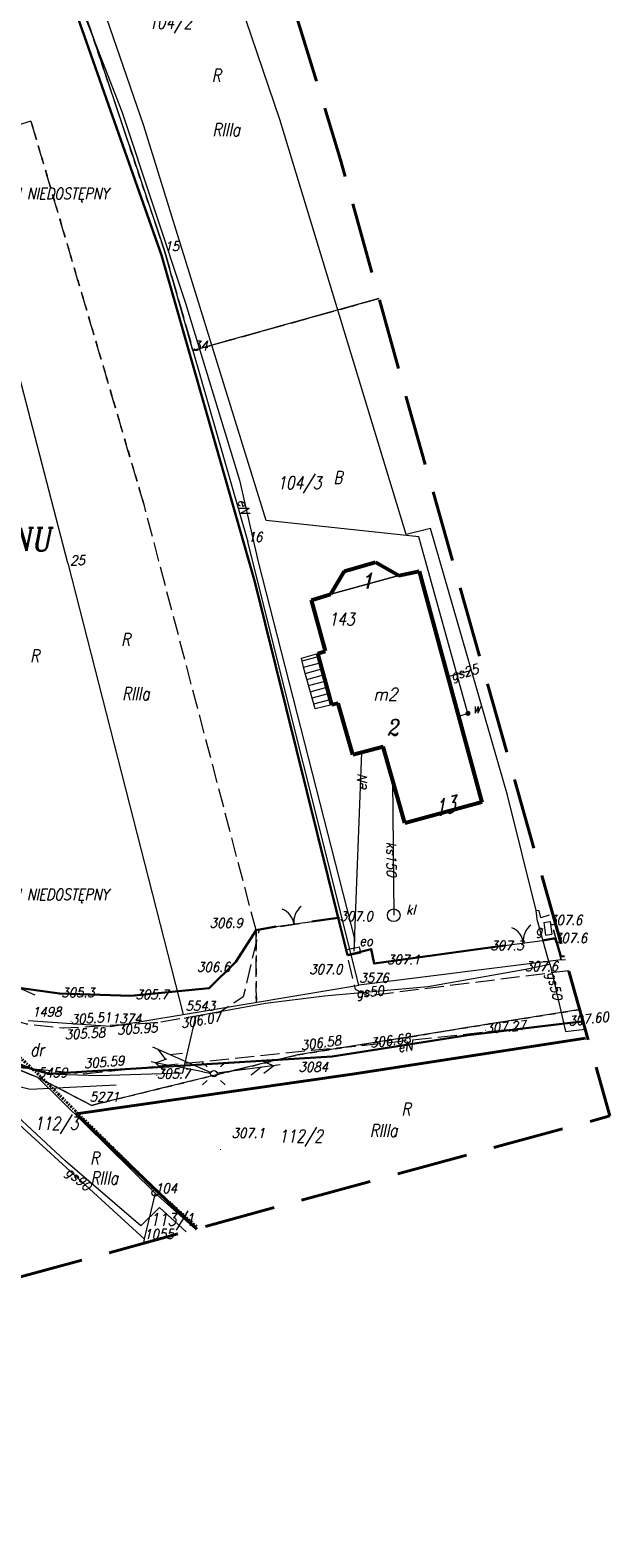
# Model space of a CAD drawing. Extents: x 779 to 3668, y -1329 to 9570.
# Tile 81 of 106: x 2245 to 2290, y -392 to -273. Entities that reach past the tile are written whole.
import ezdxf

# ---------------------------------------------------------------- set-up
doc = ezdxf.new("R2010")
doc.units = 0
for name, pattern in [('0.5_0.5', [1, 0.5, -0.5]), ('1.5_0.5', [2, 1.5, -0.5]), ('CIĄGłA', [0]), ('DGN Style 3', [7.83309, 5.595065, -2.238026]), ('DGN Style 4', [0.3202, 0.16, -0.08, 0.0002, -0.08])]:
    doc.linetypes.add(name, pattern=pattern)
for name, color, linetype, lineweight in [('202-punkt graniczny', 7, 'Continuous', 0), ('202-punkt graniczny-Atr103', 7, 'Continuous', 0), ('203-punkt graniczny', 7, 'Continuous', 0), ('203-punkt graniczny-Atr103', 7, 'Continuous', 0), ('209-oznaczenie konturu klasyfikacyjnego', 7, 'Continuous', 0), ('210-oznaczenie konturu użytku gruntowego', 7, 'Continuous', 0), ('211-numer działki ewidencyjnej', 7, 'Continuous', 0), ('217-kontur klasyfikacyjny', 7, 'Continuous', 0), ('218-kontur użytku gruntowego', 7, 'Continuous', 0), ('219-działka ewidencyjna', 7, 'Continuous', 0), ('238-Punkt adresowy budynku', 7, 'Continuous', 0), ('312-budynek ewidencyjny', 7, 'Continuous', 0), ('312-oznaczenie budynku ewidencyjnego', 7, 'Continuous', 0), ('312-oznaczenie budynku ewidencyjnego-Atr117', 7, 'Continuous', 0), ('320-blok - kondygnacja nadziemna', 7, 'Continuous', 0), ('320-blok - kondygnacja nadziemna-Atr25', 7, 'Continuous', 0), ('352-schody', 7, 'Continuous', 0), ('brama (linia)', 7, 'Continuous', 0), ('brama (linia) - symbol', 7, 'Continuous', 0), ('jezdnia (powierzchnia)', 7, 'Continuous', 0), ('kanał technologiczny (linia)', 7, 'Continuous', 0), ('KTOK05_01', 7, 'Continuous', 0), ('latarnia (punkt)', 7, 'Continuous', 0), ('MPZP', 7, 'Continuous', 0), ('ogrodzenie trwałe (linia)', 7, 'Continuous', 0), ('osadnik kanalizacji lokalnej (dół Chambeau) (punkt)-SK', 7, 'Continuous', 0), ('osadnik kanalizacji lokalnej (dół Chambeau) (punkt)-SK-Atr17', 7, 'Continuous', 0), ('przewód elektroenergetyczny (linia)-SEPOD', 7, 'Continuous', 0), ('przewód elektroenergetyczny (linia)-SEPOD-Atr1', 7, 'Continuous', 0), ('przewód elektroenergetyczny niskiego napięcia (linia)-SEPOW - symbol', 7, 'Continuous', 0), ('przewód gazowy (linia)-SG', 7, 'Continuous', 0), ('przewód gazowy (linia)-SG-Atr1', 7, 'Continuous', 0), ('przewód kanalizacyjny (linia)-SK', 7, 'Continuous', 0), ('przewód kanalizacyjny (linia)-SK-Atr1', 7, 'Continuous', 0), ('przewód wodociągowy (linia)-SW', 7, 'Continuous', 0), ('PTRW02_01', 7, 'Continuous', 0), ('punkt wysokościowy naturalny', 7, 'Continuous', 0), ('punkt wysokościowy naturalny-Atr2', 7, 'Continuous', 0), ('punkt wysokościowy sztuczny', 7, 'Continuous', 0), ('punkt wysokościowy sztuczny-Atr2', 7, 'Continuous', 0), ('RTPW02', 7, 'Continuous', 0), ('rura ochronna - przewód elektroenergetyczny (linia)-SE', 7, 'Continuous', 0), ('rów melioracyjny  przydrożny (linia)', 7, 'Continuous', 0), ('SUPE04', 7, 'Continuous', 0), ('SUPT01', 7, 'Continuous', 0), ('szafa elektroenergetyczna (punkt)-SE', 7, 'Continuous', 0), ('szafa elektroenergetyczna (punkt)-SE-Atr17', 7, 'Continuous', 0), ('szafa gazowa (punkt)-SG', 7, 'Continuous', 0), ('szafa gazowa (punkt)-SG-Atr17', 7, 'Continuous', 0), ('Zakres', 7, 'Continuous', 0), ('zasuwa - siec wodociągowa (punkt)-SW', 7, 'Continuous', 0), ('zasuwa - siec wodociągowa (punkt)-SW-Atr17', 7, 'Continuous', 0)]:
    doc.layers.add(name, color=color, linetype=linetype, lineweight=lineweight)
doc.styles.get("Standard").update_dxf_attribs({"font": 'arial.ttf'})
doc.styles.add('Style-ITALIC_1250', font='ITALIC_1250.shx')
doc.linetypes.add('902-500', pattern='A,3.75,[24,dgnlstyle-geo-mz.shx,S=0.002786,R=0,X=0,Y=0],3.75', length=7.5)
doc.linetypes.add('KTOK05_01-500', pattern='A,3.75,[13,dgnlstyle-rozp_2013.shx,S=0.002778,R=0,X=0,Y=0],3.75', length=7.5)

# ---------------------------------------------------------------- blocks, each defined once
blk = doc.blocks.new('203')
at = {"linetype": 'Continuous', "lineweight": -2, "ltscale": 10}
h = blk.add_hatch(color=0, dxfattribs=at)
edge = h.paths.add_edge_path()
edge.add_arc((0, 0), 0.45, 0, 360)
blk = doc.blocks.new('202')
at = {"color": 0, "linetype": 'Continuous', "lineweight": -2, "ltscale": 10}
blk.add_circle((0, 0), 2.5, dxfattribs=at)
blk = doc.blocks.new('US25_2')
at = {"linetype": 'Continuous', "lineweight": -2, "ltscale": 10}
h = blk.add_hatch(color=0, dxfattribs=at)
edge = h.paths.add_edge_path()
edge.add_arc((0, 0), 2, 0, 360)
blk = doc.blocks.new('PW01')
at = {"linetype": 'Continuous', "lineweight": 13, "ltscale": 10}
h = blk.add_hatch(color=0, dxfattribs=at)
edge = h.paths.add_edge_path()
edge.add_arc((0, 0), 0.45, 0, 360)
blk = doc.blocks.new('OK02')
at = {"color": 0, "linetype": 'Continuous', "lineweight": -2, "ltscale": 10}
for centre, start, end in [((-15, 0), 0, 60), ((15, 0), 120, 180)]:
    blk.add_arc(centre, 15, start, end, dxfattribs=at)
blk = doc.blocks.new('US20')
at = {"color": 0, "linetype": 'Continuous', "lineweight": 13, "ltscale": 10}
for p, q in [((-5, -2.5), (-5, 2.5)), ((-5, 2.5), (5, 2.5)), ((5, -2.5), (5, 2.5)), ((-5, -2.5), (5, -2.5))]:
    blk.add_line(p, q, dxfattribs=at)
blk = doc.blocks.new('PW02')
at = {"linetype": 'Continuous', "lineweight": 13, "ltscale": 10}
h = blk.add_hatch(color=0, dxfattribs=at)
edge = h.paths.add_edge_path()
edge.add_arc((0, 0), 0.45, 0, 360)
blk = doc.blocks.new('SM01')
at = {"color": 0, "linetype": 'Continuous', "lineweight": 13, "ltscale": 10}
for p, q in [((-5.3, 5.31), (-8.83, 8.84)), ((5.31, 5.31), (8.84, 8.84)), ((-5.3, -5.3), (-8.83, -8.83)), ((5.31, -5.3), (8.84, -8.83))]:
    blk.add_line(p, q, dxfattribs=at)
blk.add_circle((0, 0), 2.5, dxfattribs=at)
blk = doc.blocks.new('US18')
at = {"color": 0, "linetype": 'Continuous', "lineweight": 13, "ltscale": 10}
for p, q in [((-5, -2.5), (-5, 2.5)), ((-5, 2.5), (5, 2.5)), ((5, -2.5), (5, 2.5)), ((-5, -2.5), (5, -2.5))]:
    blk.add_line(p, q, dxfattribs=at)
blk = doc.blocks.new('PE04')
at = {"color": 0, "linetype": 'Continuous', "lineweight": 13, "ltscale": 10}
for p, q in [((6.5, 0), (0, 0)), ((6.5, 0), (16.5, 0)), ((16.5, 0), (26.5, 0)), ((26.5, 0), (36.5, 0)), ((36.5, 0), (46.5, 0)), ((46.5, 0), (37.84, 5)), ((46.5, 0), (37.84, -5)), ((46.5, 0), (50, 0))]:
    blk.add_line(p, q, dxfattribs=at)
blk = doc.blocks.new('RTPW02')
at = {"layer": 'RTPW02', "linetype": 'Continuous', "lineweight": 13}
h = blk.add_hatch(color=7, dxfattribs=at)
edge = h.paths.add_edge_path()
edge.add_arc((0, 0), 0.045, 0, 360)
blk = doc.blocks.new('PZT MDCP podkład')
at = {"layer": '217-kontur klasyfikacyjny', "color": 8, "linetype": '1.5_0.5', "lineweight": 13, "flags": 128}
for points in [[(2182.85, 98.38), (2189.44, 78.66)], [(2178.95, 88.87), (2172.57, 86.83)], [(2187.86, 58.62), (2178.95, 88.87)], [(2189.44, 78.66), (2191.68, 70.84)], [(2191.68, 70.84), (2206.29, 74.91)], [(2196.64, 25.27), (2187.86, 58.62)], [(2196.66, 19.61), (2196.64, 25.27)], [(2220, 25.3), (2220.6, 22.95)], [(2221.95, 19.01), (2199.92, 15.47)], [(2222.07, 19.02), (2221.95, 19.01)], [(2179.5, 13.7), (2168.36, 18.13)], [(2199.92, 15.47), (2183.7, 11.5)], [(2183.7, 11.5), (2179.5, 13.7)]]:
    blk.add_lwpolyline(points, dxfattribs=at)
at = {"layer": '218-kontur użytku gruntowego', "color": 8, "linetype": '0.5_0.5', "lineweight": 13, "flags": 128}
for points in [[(2182.85, 98.38), (2189.44, 78.66)], [(2189.44, 78.66), (2182.85, 98.38)], [(2187.86, 58.62), (2178.95, 88.87)], [(2178.95, 88.87), (2187.86, 58.62)], [(2189.44, 78.66), (2191.68, 70.84)], [(2191.68, 70.84), (2189.44, 78.66)], [(2191.68, 70.84), (2206.29, 74.91)], [(2206.29, 74.91), (2191.68, 70.84)], [(2196.66, 19.61), (2196.64, 25.27)], [(2196.64, 25.27), (2196.66, 19.61)], [(2220, 25.3), (2220.6, 22.95)], [(2220.6, 22.95), (2220, 25.3)], [(2199.92, 15.47), (2221.95, 19.01)], [(2221.95, 19.01), (2199.92, 15.47)], [(2221.95, 19.01), (2222.07, 19.02)], [(2222.07, 19.02), (2221.95, 19.01)], [(2168.36, 18.13), (2179.5, 13.7)], [(2179.5, 13.7), (2168.36, 18.13)], [(2183.7, 11.5), (2199.92, 15.47)], [(2199.92, 15.47), (2183.7, 11.5)], [(2179.5, 13.7), (2183.7, 11.5)], [(2183.7, 11.5), (2179.5, 13.7)]]:
    blk.add_lwpolyline(points, dxfattribs=at)
at = {"layer": '219-działka ewidencyjna', "color": 8, "linetype": 'Continuous', "lineweight": 13}
blk.add_line((2190.92, 18.65), (2204.71, 20.95), dxfattribs=at)
at = {"layer": '219-działka ewidencyjna', "color": 8, "linetype": 'Continuous', "lineweight": 13, "flags": 128}
for points in [[(2182.85, 98.38), (2189.44, 78.66)], [(2191.68, 70.84), (2189.44, 78.66)], [(2181.86, 54.11), (2176.35, 75.24)], [(2206.29, 74.91), (2191.68, 70.84)], [(2191.68, 70.84), (2195.98, 55.8)], [(2204.71, 20.95), (2195.98, 55.8)], [(2181.86, 54.11), (2190.92, 18.65)], [(2220.6, 22.95), (2204.71, 20.95)], [(2220.6, 22.95), (2220.95, 22.97)], [(2221.95, 19.01), (2199.92, 15.47)], [(2221.95, 19.01), (2222.07, 19.02)], [(2179.5, 13.7), (2168.36, 18.13)], [(2185.21, 17.7), (2178.73, 18.14)], [(2185.21, 17.7), (2190.92, 18.65)], [(2199.92, 15.47), (2183.7, 11.5)], [(2183.7, 11.5), (2179.5, 13.7)], [(2188.7, 4.61), (2179.5, 13.7)], [(2187.85, 1.01), (2176.83, 11.1)], [(2188.7, 4.61), (2187.85, 1.01)], [(2188.7, 4.61), (2191.88, 1.77)], [(2187.85, 1.01), (2187.78, 0.65)]]:
    blk.add_lwpolyline(points, dxfattribs=at)
at = {"layer": '312-budynek ewidencyjny', "color": 8, "linetype": 'Continuous', "lineweight": 53, "flags": 128}
for points in [[(2202.51, 51.69), (2203.59, 53.48)], [(2203.59, 53.48), (2206.02, 54.19)], [(2206.02, 54.19), (2207.85, 53.15)], [(2207.85, 53.15), (2209.46, 53.49)], [(2209.46, 53.49), (2214.38, 35.33)], [(2200.99, 51.22), (2202.51, 51.69)], [(2202.09, 47.19), (2200.99, 51.22)], [(2201.48, 47.02), (2202.09, 47.19)], [(2202.58, 42.98), (2201.48, 47.02)], [(2203.09, 43.09), (2202.58, 42.98)], [(2204.25, 39.05), (2203.09, 43.09)], [(2206.62, 39.68), (2204.25, 39.05)], [(2208.32, 33.67), (2206.62, 39.68)], [(2214.38, 35.33), (2208.32, 33.67)]]:
    blk.add_lwpolyline(points, dxfattribs=at)
at = {"layer": '320-blok - kondygnacja nadziemna', "color": 8, "linetype": 'Continuous', "lineweight": 13, "flags": 128}
for points in [[(2200.99, 51.22), (2202.51, 51.69), (2207.85, 53.15), (2209.46, 53.49), (2214.38, 35.33), (2208.32, 33.67), (2206.62, 39.68), (2204.25, 39.05), (2203.09, 43.09), (2202.58, 42.98), (2201.48, 47.02), (2202.09, 47.19), (2200.99, 51.22)], [(2202.51, 51.69), (2203.59, 53.48), (2206.02, 54.19), (2207.85, 53.15), (2202.51, 51.69)]]:
    blk.add_lwpolyline(points, close=True, dxfattribs=at)
at = {"layer": '352-schody', "color": 8, "linetype": 'Continuous', "lineweight": 13, "flags": 128}
blk.add_lwpolyline([(2202.58, 42.98), (2201.29, 42.68), (2200.38, 45.85), (2200.22, 46.64), (2201.48, 47.02), (2202.58, 42.98)], close=True, dxfattribs=at)
blk.add_lwpolyline([(2202.58, 42.98), (2201.29, 42.68), (2200.38, 45.85), (2200.22, 46.64), (2201.48, 47.02), (2202.58, 42.98)], close=True, dxfattribs=at)
for points in [[(2200.26, 46.43), (2201.54, 46.78)], [(2200.36, 45.93), (2201.67, 46.29)], [(2200.49, 45.45), (2201.8, 45.81)], [(2200.63, 44.97), (2201.94, 45.33)], [(2200.77, 44.49), (2202.07, 44.85)], [(2200.9, 44.01), (2202.2, 44.36)], [(2201.04, 43.53), (2202.33, 43.88)], [(2201.18, 43.05), (2202.46, 43.4)]]:
    blk.add_lwpolyline(points, dxfattribs=at)
at = {"layer": 'brama (linia)', "color": 8, "linetype": 'Continuous', "lineweight": 13, "flags": 128}
for points in [[(2198.21, 25.55), (2201.03, 25.94)], [(2216.16, 24.07), (2219.14, 24.47)]]:
    blk.add_lwpolyline(points, dxfattribs=at)
at = {"layer": 'jezdnia (powierzchnia)', "color": 8, "linetype": '1.5_0.5', "lineweight": 13, "flags": 128}
blk.add_lwpolyline([(2222.33, 18.12), (2221.2, 22.08), (2205.39, 20.1), (2204.45, 20.6), (2203.1, 26.23), (2196.87, 25.29), (2195.63, 20.03), (2193.8, 18.83), (2188.87, 17.99), (2181.47, 17.56), (2178.61, 17.88), (2176.76, 18.46), (2173.73, 19.87), (2171.82, 21.17), (2167.28, 24.56), (2161.22, 26.83), (2157.68, 27.81), (2155.1, 28.11), (2148.55, 27.62), (2147.49, 27.66), (2146.56, 27.98), (2145.86, 28.61), (2144.74, 30.37), (2143, 34.7), (2142.37, 36.4), (2134.77, 38.99), (2135.12, 38.07), (2135.54, 36.92), (2136.71, 31.21), (2136.74, 29.68), (2136.31, 26.98), (2135.85, 25.42), (2133.73, 22.49), (2132.31, 21.33), (2131.49, 20.71), (2127.05, 18.57), (2125.06, 17.67), (2127.51, 10.92), (2129.22, 11.5), (2130.68, 11.49), (2132.1, 11.15), (2133.72, 10.48), (2146.31, 15.71), (2146.3, 16.15), (2146.51, 16.79), (2147, 17.57), (2147.26, 17.81), (2147.83, 18.19), (2148.4, 18.41), (2149.01, 18.52), (2149.66, 18.54), (2150.31, 18.41), (2150.87, 18.19), (2152.26, 17.28), (2152.97, 16.62), (2160.2, 19.56), (2160.42, 20.03), (2161.97, 20.23), (2164.18, 19.74), (2166.86, 18.81), (2176.42, 14.63), (2183.05, 13.99), (2201.02, 15.83), (2205.62, 16.28), (2221.2, 17.99), (2222.33, 18.12)], close=True, dxfattribs=at)
at = {"layer": 'KTOK05_01', "color": 8, "linetype": 'KTOK05_01-500', "lineweight": 40, "flags": 128}
blk.add_lwpolyline([(2191.99, 1.76), (2182.51, 10.83), (2204.36, 13.97), (2222.53, 16.79)], dxfattribs=at)
at = {"layer": 'MPZP', "color": 8, "linetype": 'DGN Style 4', "lineweight": 40, "flags": 128}
blk.add_lwpolyline([(2105.95, 127.03), (2135.31, 137.34), (2141.69, 122.49), (2145.68, 112.37), (2151.58, 97.4), (2156.73, 83.08), (2162.41, 65.3), (2167.84, 43.18), (2173.52, 19.53), (2179.63, 13.84), (2188.83, 4.75), (2192.02, 1.92)], dxfattribs=at)
at = {"layer": 'ogrodzenie trwałe (linia)', "color": 8, "linetype": '902-500', "lineweight": 30, "flags": 128}
for points in [[(2201.03, 25.94), (2203.1, 26.23), (2196.53, 52.66), (2189.22, 78.33), (2185.03, 90.14), (2181.25, 101), (2180.72, 103.66), (2164.91, 146.87), (2145.9, 140.41), (2135.54, 136.58), (2142.95, 119.69), (2154.07, 91.53), (2156.86, 82.93), (2163.33, 62.14), (2173.08, 21.42), (2181.19, 20.28), (2186.81, 20.1), (2192.94, 20.71), (2195.04, 22.78), (2196.64, 25.27), (2198.21, 25.55)], [(2203.1, 26.23), (2203.83, 23.31)], [(2203.83, 23.31), (2205.69, 23.79), (2205.91, 22.64), (2216.16, 24.07)], [(2219.14, 24.47), (2220.17, 24.63)], [(2220.88, 23.22), (2220.59, 23.2), (2220.17, 24.63)]]:
    blk.add_lwpolyline(points, dxfattribs=at)
at = {"layer": 'osadnik kanalizacji lokalnej (dół Chambeau) (punkt)-SK', "color": 8, "linetype": 'Continuous', "lineweight": 13}
blk.add_circle((2207.46, 26.44), 0.5, dxfattribs=at)
at = {"layer": 'przewód elektroenergetyczny (linia)-SEPOD', "color": 8, "linetype": 'Continuous', "lineweight": 13, "flags": 128}
for points in [[(2181.29, 100.3), (2181.83, 100.62), (2186.09, 89.61), (2191.08, 74.55), (2195.33, 60.63), (2196.8, 54.21), (2204.37, 24.58), (2204.32, 23.62)], [(2204.92, 39.23), (2204.32, 23.62)], [(2154.09, 13.84), (2153.18, 13.55), (2153.09, 13.88), (2159.29, 20.51), (2161.99, 19.62), (2165.96, 18.09), (2180.36, 13.99), (2202.61, 15.34), (2213.27, 17.03), (2221.31, 18), (2222.34, 18.08)]]:
    blk.add_lwpolyline(points, dxfattribs=at)
at = {"layer": 'przewód gazowy (linia)-SG', "color": 8, "linetype": 'Continuous', "lineweight": 13, "flags": 128}
for points in [[(2218.76, 25.94), (2218.65, 26.82), (2216.39, 35.88), (2210.34, 56.84), (2208.42, 56.38), (2198.51, 88.98), (2184.3, 130.77), (2176.37, 150.28)], [(2213.56, 45.69), (2211.71, 45.18)], [(2219.67, 26.45), (2219.02, 26.24), (2218.89, 26.8), (2218.65, 26.82)], [(2218.76, 25.94), (2219.56, 23.01), (2219.71, 22.6)], [(2162.21, 16.27), (2162.37, 16.52), (2162.72, 16.82), (2164.11, 17.51), (2167.36, 18.81), (2179.53, 14.21), (2180.97, 13.94), (2184.29, 13.86), (2190.88, 14.07), (2191.88, 18.35), (2191.94, 18.54), (2197.39, 19.53), (2202.02, 20.1), (2210.13, 20.85), (2217.69, 22.19), (2219.71, 22.6)], [(2219.71, 22.6), (2219.79, 22.34), (2220.96, 17.31), (2222.5, 17.5)], [(2191.14, 1.57), (2189.06, 3.47), (2187.57, 2.02), (2181.63, 7.14), (2176.34, 12.05), (2164.11, 17.51)]]:
    blk.add_lwpolyline(points, dxfattribs=at)
at = {"layer": 'przewód kanalizacyjny (linia)-SK', "color": 8, "linetype": 'Continuous', "lineweight": 13, "flags": 128}
blk.add_lwpolyline([(2207.36, 37.07), (2207.46, 26.44)], dxfattribs=at)
at = {"layer": 'przewód wodociągowy (linia)-SW', "color": 8, "linetype": 'Continuous', "lineweight": 13, "flags": 128}
blk.add_lwpolyline([(2212.55, 42.08), (2213.29, 42.31), (2209.44, 56.19), (2197.43, 57.46), (2187.83, 88.5), (2176.96, 120.06), (2167.76, 146.03), (2166.8, 148.74)], dxfattribs=at)
at = {"layer": 'rura ochronna - przewód elektroenergetyczny (linia)-SE', "color": 8, "linetype": 'Continuous', "lineweight": 30, "flags": 128}
blk.add_lwpolyline([(2154.09, 13.84), (2153.18, 13.55), (2153.09, 13.88), (2159.29, 20.51), (2161.99, 19.62), (2165.96, 18.09), (2180.36, 13.99), (2202.61, 15.34), (2213.27, 17.03), (2221.31, 18), (2222.34, 18.08)], dxfattribs=at)
at = {"layer": 'rów melioracyjny  przydrożny (linia)', "color": 8, "linetype": 'Continuous', "lineweight": 13, "flags": 128}
blk.add_lwpolyline([(2163.78, 18.9), (2168.28, 16.68), (2174.56, 13.85), (2178.9, 12.78), (2185.65, 13.11)], dxfattribs=at)
at = {"layer": 'SUPE04', "color": 8, "linetype": 'Continuous', "lineweight": 13}
blk.add_line((2198.52, 14.68), (2193.56, 14.02), dxfattribs=at)
at = {"layer": 'SUPE04', "color": 8, "linetype": 'Continuous', "lineweight": 13, "flags": 128}
blk.add_lwpolyline([(2197.12, 15), (2198.04, 14.62), (2197.25, 14.01)], dxfattribs=at)
at = {"layer": 'SUPT01', "color": 8, "linetype": 'Continuous', "lineweight": 13}
for p, q in [((2179.27, 20.17), (2174.7, 22.19)), ((2188.51, 16.1), (2193.09, 14.09)), ((2189.55, 15.1), (2188.95, 15.91)), ((2189.87, 15.5), (2190.86, 15.61)), ((2198.52, 14.68), (2193.56, 14.02)), ((2197.05, 14.49), (2196.26, 13.88)), ((2197.12, 15), (2198.04, 14.62))]:
    blk.add_line(p, q, dxfattribs=at)
at = {"layer": 'Zakres', "color": 8, "linetype": 'DGN Style 3', "lineweight": 40, "flags": 128}
blk.add_lwpolyline([(2174.7, 172.59), (2130.25, 158.48), (2070.28, 140.14), (2076.28, 101.68), (2103.09, -22.49), (2224.44, 10.67), (2208.44, 67.16), (2203.28, 85.81), (2188.23, 134.81), (2174.7, 172.59)], close=True, dxfattribs=at)
at = {"layer": '202-punkt graniczny', "color": 8, "linetype": 'Continuous', "lineweight": 13, "xscale": 0.1, "yscale": 0.1, "zscale": 0.1}
blk.add_blockref('202', (2188.7, 4.61), dxfattribs=at)
at = {"layer": '203-punkt graniczny', "color": 8, "linetype": 'Continuous', "lineweight": 13, "xscale": 0.1, "yscale": 0.1, "zscale": 0.1}
for p in [(2189.44, 78.66), (2191.68, 70.84), (2195.98, 55.8), (2181.86, 54.11), (2220.6, 22.95), (2204.71, 20.95), (2221.95, 19.01), (2190.92, 18.65), (2185.21, 17.7), (2199.92, 15.47), (2179.5, 13.7), (2183.7, 11.5), (2187.85, 1.01)]:
    blk.add_blockref('203', p, dxfattribs=at)
at = {"layer": 'brama (linia) - symbol', "color": 8, "linetype": 'Continuous', "lineweight": 13, "xscale": 0.1, "yscale": 0.1, "zscale": 0.1}
for p, rotation in [((2199.62, 25.74), 7.874), ((2217.65, 24.27), 7.644999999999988)]:
    blk.add_blockref('OK02', p, dxfattribs=dict(at, rotation=rotation))
at = {"layer": 'latarnia (punkt)', "color": 8, "linetype": 'Continuous', "lineweight": 13, "xscale": 0.1, "yscale": 0.1, "zscale": 0.1}
blk.add_blockref('SM01', (2193.32, 13.99), dxfattribs=at)
at = {"layer": 'przewód elektroenergetyczny niskiego napięcia (linia)-SEPOW - symbol', "color": 8, "linetype": 'Continuous', "lineweight": 13, "ltscale": 0.966682, "xscale": 0.09500235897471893, "yscale": 0.09500235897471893, "zscale": 0.1, "rotation": 169.336}
blk.add_blockref('PE04', (2193.07, 14.03), dxfattribs=at)
at = {"layer": 'punkt wysokościowy naturalny', "color": 8, "linetype": 'Continuous', "lineweight": 13, "xscale": 0.1, "yscale": 0.1, "zscale": 0.1}
for p in [(2203.21, 26.24), (2196.87, 25.29), (2219.67, 25.94), (2215.06, 23.94), (2220.05, 24.53), (2204.32, 23.48), (2206.93, 22.84), (2196.11, 22.13), (2220.37, 22.3), (2181.34, 20.25), (2187.17, 20.09), (2188.85, 13.86), (2193.84, 8.03)]:
    blk.add_blockref('PW01', p, dxfattribs=at)
at = {"layer": 'punkt wysokościowy sztuczny', "color": 8, "linetype": 'Continuous', "lineweight": 13, "xscale": 0.1, "yscale": 0.1, "zscale": 0.1}
for p in [(2182.09, 18.12), (2188.87, 17.99), (2193.8, 18.83), (2221.2, 17.99), (2214.67, 17.4), (2201.02, 15.83), (2205.62, 16.28)]:
    blk.add_blockref('PW02', p, dxfattribs=at)
at = {"layer": 'RTPW02', "color": 8, "linetype": 'Continuous', "lineweight": 13}
for p in [(2181.47, 17.56), (2183.05, 13.99)]:
    blk.add_blockref('RTPW02', p, dxfattribs=at)
at = {"layer": 'szafa elektroenergetyczna (punkt)-SE', "color": 8, "linetype": 'Continuous', "lineweight": 13, "xscale": 0.1, "yscale": 0.1, "zscale": 0.1, "rotation": 12.085}
blk.add_blockref('US18', (2204.32, 23.62), dxfattribs=at)
at = {"layer": 'szafa gazowa (punkt)-SG', "color": 8, "linetype": 'Continuous', "lineweight": 13, "xscale": 0.1, "yscale": 0.1, "zscale": 0.1, "rotation": 277.939}
blk.add_blockref('US20', (2219.57, 25.41), dxfattribs=at)
at = {"layer": 'zasuwa - siec wodociągowa (punkt)-SW', "color": 8, "linetype": 'Continuous', "lineweight": 13, "xscale": 0.1, "yscale": 0.1, "zscale": 0.1, "rotation": 14.441}
blk.add_blockref('US25_2', (2213.29, 42.31), dxfattribs=at)
at = {"layer": '202-punkt graniczny-Atr103', "color": 8, "lineweight": 13, "insert": (2188.7, 4.61), "char_height": 0.75, "attachment_point": 7, "line_spacing_factor": 0.6}
blk.add_mtext('\\FITALIC_1250;\\H1x;\\W0.9;104', dxfattribs=at)
blk.add_mtext('\\FITALIC_1250;\\H1x;\\W0.9;104', dxfattribs=at)
at = {"layer": '203-punkt graniczny-Atr103', "color": 8, "lineweight": 13, "char_height": 0.75, "attachment_point": 7, "line_spacing_factor": 0.6}
for s, insert in [('\\FITALIC_1250;\\H1x;\\W0.9;15', (2189.44, 78.66)), ('\\FITALIC_1250;\\H1x;\\W0.9;15', (2189.44, 78.66)), ('\\FITALIC_1250;\\H1x;\\W0.9;34', (2191.68, 70.84)), ('\\FITALIC_1250;\\H1x;\\W0.9;34', (2191.68, 70.84)), ('\\FITALIC_1250;\\H1x;\\W0.9;16', (2195.98, 55.8)), ('\\FITALIC_1250;\\H1x;\\W0.9;16', (2195.98, 55.8)), ('\\FITALIC_1250;\\H1x;\\W0.9;25', (2182.03, 53.97)), ('\\FITALIC_1250;\\H1x;\\W0.9;3576', (2204.75, 21.15)), ('\\FITALIC_1250;\\H1x;\\W0.9;1498', (2179.03, 18.48)), ('\\FITALIC_1250;\\H1x;\\W0.9;5543', (2191.1, 18.95)), ('\\FITALIC_1250;\\H1x;\\W0.9;1374', (2185.31, 17.95)), ('\\FITALIC_1250;\\H1x;\\W0.9;5459', (2179.5, 13.7)), ('\\FITALIC_1250;\\H1x;\\W0.9;5459', (2179.5, 13.7)), ('\\FITALIC_1250;\\H1x;\\W0.9;3084', (2199.98, 14.14)), ('\\FITALIC_1250;\\H1x;\\W0.9;5271', (2183.56, 11.8)), ('\\FITALIC_1250;\\H1x;\\W0.9;1055', (2187.85, 1.01)), ('\\FITALIC_1250;\\H1x;\\W0.9;1055', (2187.85, 1.01))]:
    blk.add_mtext(s, dxfattribs=dict(at, insert=insert))
at = {"layer": '209-oznaczenie konturu klasyfikacyjnego', "color": 8, "linetype": 'Continuous', "lineweight": 13, "char_height": 1, "attachment_point": 7, "line_spacing_factor": 0.6}
for insert in [(2193.21, 87.69), (2186.1, 43.36), (2205.57, 9.03), (2183.62, 5.29)]:
    blk.add_mtext('\\FITALIC_1250;\\H1x;\\W0.79;RIIIa', dxfattribs=dict(at, insert=insert))
at = {"layer": '210-oznaczenie konturu użytku gruntowego', "color": 8, "linetype": 'Continuous', "lineweight": 13, "char_height": 1, "attachment_point": 7, "line_spacing_factor": 0.6}
for s, insert in [('\\FITALIC_1250;\\H1x;\\W0.79;R', (2193.16, 91.96)), ('\\FITALIC_1250;\\H1x;\\W0.79;B', (2202.71, 60.36)), ('\\FITALIC_1250;\\H1x;\\W0.79;R', (2186.04, 47.62)), ('\\FITALIC_1250;\\H1x;\\W0.79;R', (2178.88, 46.34)), ('\\FITALIC_1250;\\H1x;\\W0.79;dr', (2178.89, 15.38)), ('\\FITALIC_1250;\\H1x;\\W0.79;R', (2208.07, 10.7)), ('\\FITALIC_1250;\\H1x;\\W0.79;R', (2183.6, 6.85))]:
    blk.add_mtext(s, dxfattribs=dict(at, insert=insert))
at = {"layer": '211-numer działki ewidencyjnej', "color": 8, "linetype": 'Continuous', "lineweight": 13, "char_height": 1, "attachment_point": 1, "line_spacing_factor": 0.6}
for s, insert in [('\\FITALIC_1250;\\H1x;\\W0.79;104/2', (2188.17, 97.12)), ('\\FITALIC_1250;\\H1x;\\W0.79;104/3', (2198.32, 60.94)), ('\\FITALIC_1250;\\H1x;\\W0.79;112/3', (2179.22, 10.59)), ('\\FITALIC_1250;\\H1x;\\W0.79;112/2', (2198.43, 9.59)), ('\\FITALIC_1250;\\H1x;\\W0.79;113/1', (2188.32, 3.03))]:
    blk.add_mtext(s, dxfattribs=dict(at, insert=insert))
at = {"layer": '238-Punkt adresowy budynku', "color": 8, "linetype": 'Continuous', "lineweight": 30, "insert": (2211.53, 34.36), "char_height": 1.25, "attachment_point": 8, "rotation": 15.315, "line_spacing_factor": 0.6}
blk.add_mtext('\\FITALIC_1250;\\Q15;\\H1x;\\W0.79;13', dxfattribs=at)
at = {"layer": '312-oznaczenie budynku ewidencyjnego', "color": 8, "linetype": 'Continuous', "lineweight": 13, "insert": (2202.35, 49.22), "char_height": 1, "attachment_point": 7, "line_spacing_factor": 0.6}
blk.add_mtext('\\FITALIC_1250;\\H1x;\\W0.79;143', dxfattribs=at)
at = {"layer": '312-oznaczenie budynku ewidencyjnego-Atr117', "color": 8, "lineweight": 13, "insert": (2205.83, 43.32), "char_height": 1, "attachment_point": 7, "line_spacing_factor": 0.6}
blk.add_mtext('\\FITALIC_1250;\\H1x;\\W0.9;m2', dxfattribs=at)
at = {"layer": '320-blok - kondygnacja nadziemna-Atr25', "color": 8, "lineweight": 13, "char_height": 1.25, "attachment_point": 7, "line_spacing_factor": 0.6}
for s, insert in [('\\FITALIC_1250;\\H1x;\\W0.9;1', (2205.03, 52.12)), ('\\FITALIC_1250;\\H1x;\\W0.9;2', (2207, 40.58))]:
    blk.add_mtext(s, dxfattribs=dict(at, insert=insert))
at = {"layer": 'MPZP', "color": 8, "linetype": 'Continuous', "lineweight": 13, "style": 'Style-ITALIC_1250', "width": 0.8}
blk.add_text('6.MNU', height=1.8, dxfattribs=at).set_placement((2173.96, 55.09))
at = {"layer": 'osadnik kanalizacji lokalnej (dół Chambeau) (punkt)-SK-Atr17', "color": 8, "lineweight": 13, "insert": (2208.43, 26.51), "char_height": 0.75, "attachment_point": 7, "line_spacing_factor": 0.6}
blk.add_mtext('\\FITALIC_1250;\\H1x;\\W0.9;kl', dxfattribs=at)
at = {"layer": 'przewód elektroenergetyczny (linia)-SEPOD-Atr1', "color": 8, "lineweight": 13, "char_height": 0.75, "attachment_point": 4, "line_spacing_factor": 0.6}
for insert, rotation in [((2195.54, 59.12), 282.91), ((2204.93, 36.26), 87.718), ((2207.77, 16.03), 8.903)]:
    blk.add_mtext('\\FITALIC_1250;\\H1x;\\W0.9;eN', dxfattribs=dict(at, insert=insert, rotation=rotation))
at = {"layer": 'przewód gazowy (linia)-SG-Atr1', "color": 8, "lineweight": 13, "char_height": 0.75, "line_spacing_factor": 0.6}
for s, insert, attachment_point, rotation in [('\\FITALIC_1250;\\H1x;\\W0.9;gs25', (2211.99, 45.13), 4, 15.319), ('\\FITALIC_1250;\\H1x;\\W0.9;gs50', (2219.74, 21.95), 4, 283.094), ('\\FITALIC_1250;\\H1x;\\W0.9;gs50', (2204.5, 20.2), 4, 5.283), ('\\FITALIC_1250;\\H1x;\\W0.9;gs90', (2182.1, 6.73), 1, 319.24)]:
    blk.add_mtext(s, dxfattribs=dict(at, insert=insert, attachment_point=attachment_point, rotation=rotation))
at = {"layer": 'przewód kanalizacyjny (linia)-SK-Atr1', "color": 8, "lineweight": 13, "insert": (2207.27, 32.21), "char_height": 0.75, "attachment_point": 4, "rotation": 270.511, "line_spacing_factor": 0.6}
blk.add_mtext('\\FITALIC_1250;\\H1x;\\W0.9;ks150', dxfattribs=at)
at = {"layer": 'PTRW02_01', "color": 8, "linetype": 'Continuous', "lineweight": 13, "style": 'Style-ITALIC_1250', "width": 0.8}
for p in [(2175.14, 82.72), (2175.14, 27.63)]:
    blk.add_text('TEREN NIEDOSTĘPNY', height=0.9, dxfattribs=at).set_placement(p)
at = {"layer": 'punkt wysokościowy naturalny-Atr2', "color": 8, "lineweight": 13, "char_height": 0.75, "line_spacing_factor": 0.6}
for s, insert, attachment_point in [('\\FITALIC_1250;\\H1x;\\W0.9;306.9', (2192.99, 25.46), 7), ('\\FITALIC_1250;\\H1x;\\W0.9;307.0', (2203.21, 25.99), 7), ('\\FITALIC_1250;\\H1x;\\W0.9;307.6', (2219.67, 25.69), 7), ('\\FITALIC_1250;\\H1x;\\W0.9;307.6', (2220.05, 24.28), 7), ('\\FITALIC_1250;\\H1x;\\W0.9;307.3', (2215.06, 23.69), 7), ('\\FITALIC_1250;\\H1x;\\W0.9;306.6', (2192, 22), 7), ('\\FITALIC_1250;\\H1x;\\W0.9;307.0', (2200.82, 21.82), 7), ('\\FITALIC_1250;\\H1x;\\W0.9;307.1', (2206.93, 22.59), 7), ('\\FITALIC_1250;\\H1x;\\W0.9;307.6', (2220.37, 22.05), 9), ('\\FITALIC_1250;\\H1x;\\W0.9;305.3', (2181.34, 20), 7), ('\\FITALIC_1250;\\H1x;\\W0.9;305.7', (2187.17, 19.84), 7), ('\\FITALIC_1250;\\H1x;\\W0.9;305.7', (2188.85, 13.61), 7), ('\\FITALIC_1250;\\H1x;\\W0.9;307.1', (2194.72, 8.95), 7)]:
    blk.add_mtext(s, dxfattribs=dict(at, insert=insert, attachment_point=attachment_point))
at = {"layer": 'punkt wysokościowy sztuczny-Atr2', "color": 8, "lineweight": 13, "char_height": 0.75, "line_spacing_factor": 0.6}
for s, insert, attachment_point, rotation in [('\\FITALIC_1250;\\H1x;\\W0.9;305.51', (2182.1, 17.87), 7, 3.47), ('\\FITALIC_1250;\\H1x;\\W0.9;305.95', (2188.87, 17.99), 3, 3.325), ('\\FITALIC_1250;\\H1x;\\W0.9;306.07', (2193.8, 18.83), 3, 9.67), ('\\FITALIC_1250;\\H1x;\\W0.9;307.27', (2214.69, 17.15), 7, 5.163), ('\\FITALIC_1250;\\H1x;\\W0.9;307.60', (2221.23, 17.74), 7, 6.589), ('\\FITALIC_1250;\\H1x;\\W0.9;306.58', (2200.1, 16.57), 1, 7.703), ('\\FITALIC_1250;\\H1x;\\W0.9;306.68', (2205.65, 16.03), 7, 7.055)]:
    blk.add_mtext(s, dxfattribs=dict(at, insert=insert, attachment_point=attachment_point, rotation=rotation))
at = {"layer": 'RTPW02', "color": 8, "linetype": 'Continuous', "lineweight": 13, "style": 'Style-ITALIC_1250', "width": 0.9}
for s, rotation, p in [('305.58', 3.2218, (2181.62, 16.68)), ('305.59', 4.572, (2183.14, 14.4))]:
    blk.add_text(s, height=0.75, rotation=rotation, dxfattribs=at).set_placement(p)
at = {"layer": 'szafa elektroenergetyczna (punkt)-SE-Atr17', "color": 8, "insert": (2204.75, 24.05), "char_height": 0.75, "attachment_point": 7, "line_spacing_factor": 0.6}
blk.add_mtext('\\FITALIC_1250;\\H1x;\\W0.9;eo', dxfattribs=at)
at = {"layer": 'szafa gazowa (punkt)-SG-Atr17', "color": 8, "lineweight": 13, "insert": (2218.6, 24.66), "char_height": 0.75, "attachment_point": 7, "line_spacing_factor": 0.6}
blk.add_mtext('\\FITALIC_1250;\\H1x;\\W0.9;g', dxfattribs=at)
at = {"layer": 'zasuwa - siec wodociągowa (punkt)-SW-Atr17', "color": 8, "lineweight": 13, "insert": (2213.64, 42.34), "char_height": 0.75, "attachment_point": 7, "line_spacing_factor": 0.6}
blk.add_mtext('\\FITALIC_1250;\\H1x;\\W0.9;w', dxfattribs=at)

msp = doc.modelspace()

# ---------------------------------------------------------------- block references
at = {"layer": 'kanał technologiczny (linia)', "color": 18, "linetype": 'CIĄGłA', "lineweight": 5, "true_color": 0x000000}
msp.add_blockref('PZT MDCP podkład', (65.959, -369.147), dxfattribs=at)

doc.saveas('drawing.dxf')
